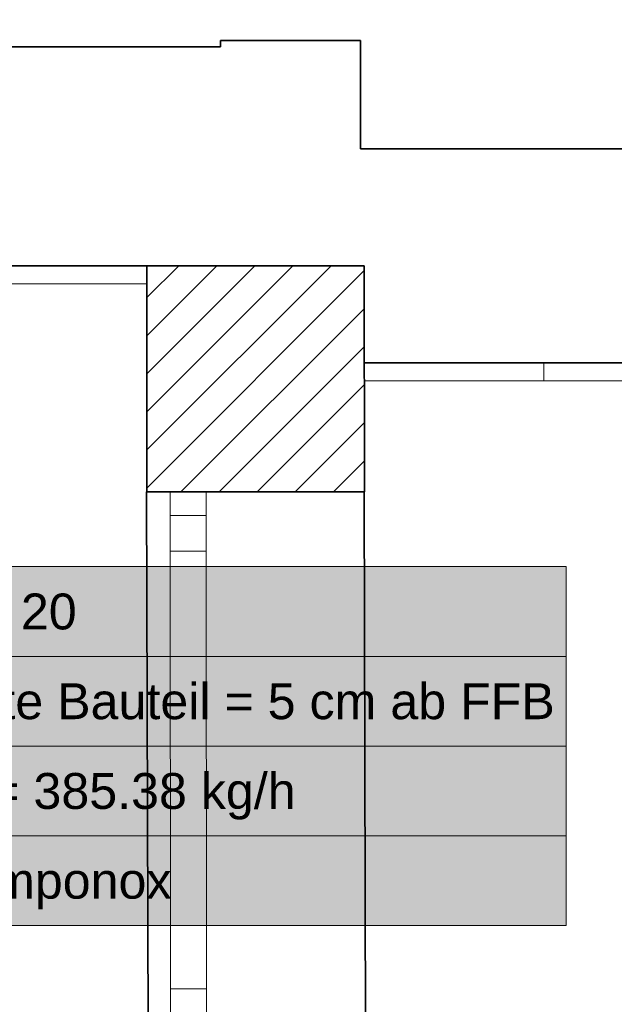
# Model space of a CAD drawing. Extents: x -297 to 573, y -46 to 548.
# Tile 169 of 188: x 162 to 195, y 411 to 466. Entities that reach past the tile are written whole.
import ezdxf
from ezdxf.lldxf.tags import DXFTag

# ---------------------------------------------------------------- set-up
doc = ezdxf.new("R2010")
doc.units = 0
doc.layers.get('0').update_dxf_attribs({"lineweight": 35})
for name, color, linetype, lineweight in [('5_EG-AUSBAU', 7, 'Continuous', 25), ('5_EG-BESTAND', 7, 'Continuous', 25), ('5_EG-NEU', 7, 'Continuous', 25), ('5_EG-SCHRAFF-FILL', 7, 'Continuous', 25), ('5_EG-STATIK', 7, 'Continuous', 25)]:
    doc.layers.add(name, color=color, linetype=linetype, lineweight=lineweight)
doc.layers.add('H_Ruecklauf_Beschriftung', color=5, linetype='Continuous', lineweight=18, true_color=0x0000ff)
doc.styles.get("Standard").update_dxf_attribs({"font": 'arial.ttf'})
tags = doc.linetypes.add('ALL_S16', pattern=[0.0005, 0, -0.0005]).pattern_tags.tags
tags[6:7] = [DXFTag(74, 4), DXFTag(75, 0), DXFTag(340, '0'), DXFTag(46, 1.0), DXFTag(50, 0.0), DXFTag(44, 0.0), DXFTag(45, 0.0)]
tags[4:5] = [DXFTag(74, 4), DXFTag(75, 0), DXFTag(340, '0'), DXFTag(46, 1.0), DXFTag(50, 0.0), DXFTag(44, 0.0), DXFTag(45, 0.0)]
tags = doc.linetypes.add('VERDECKT2_S2', pattern=[0.0027, 0.002, -0.0007]).pattern_tags.tags
tags[6:7] = [DXFTag(74, 4), DXFTag(75, 0), DXFTag(340, '0'), DXFTag(46, 1.0), DXFTag(50, 0.0), DXFTag(44, 0.0), DXFTag(45, 0.0)]
tags[4:5] = [DXFTag(74, 4), DXFTag(75, 0), DXFTag(340, '0'), DXFTag(46, 1.0), DXFTag(50, 0.0), DXFTag(44, 0.0), DXFTag(45, 0.0)]

# ---------------------------------------------------------------- blocks, each defined once
blk = doc.blocks.new('Referenz-A07ALD4Q1N', base_point=(-101.907, -12.836))
at = {"layer": '5_EG-AUSBAU', "color": 0, "lineweight": 13}
blk.add_line((191.434, 445.664), (214.341, 445.649), dxfattribs=at)
at = {"layer": '5_EG-BESTAND', "color": 0, "lineweight": 35}
for p, q in [((173.429, 464.276), (161.375, 464.276)), ((173.835, 464.62), (173.429, 464.62)), ((173.429, 464.62), (173.429, 464.276)), ((181.223, 464.617), (173.835, 464.617)), ((181.223, 458.593), (181.223, 464.617)), ((211.37, 458.593), (181.223, 458.593)), ((159.315, 452.07), (169.301, 452.07)), ((181.434, 446.67), (212.818, 446.67))]:
    blk.add_line(p, q, dxfattribs=at)
at = {"layer": '5_EG-NEU', "color": 0, "lineweight": 13}
for p, q in [((159.326, 451.07), (169.301, 451.07)), ((191.434, 445.664), (191.434, 446.67)), ((181.435, 445.664), (191.434, 445.664)), ((170.631, 439.47), (170.631, 438.921)), ((172.631, 439.47), (172.631, 438.921)), ((170.631, 438.166), (172.631, 438.166)), ((170.63, 436.166), (172.63, 436.166)), ((170.629, 411.795), (172.629, 411.795))]:
    blk.add_line(p, q, dxfattribs=at)
at = {"layer": '5_EG-NEU', "color": 0, "linetype": 'VERDECKT2_S2', "lineweight": 13, "ltscale": 0.13}
for p, q in [((170.652, 338.898), (170.631, 439.47)), ((172.652, 338.898), (172.631, 439.47))]:
    blk.add_line(p, q, dxfattribs=at)
at = {"layer": '5_EG-SCHRAFF-FILL', "color": 0, "lineweight": 13}
for p, q in [((169.341, 443.95), (177.461, 452.07)), ((169.341, 448.193), (173.218, 452.07)), ((169.341, 439.707), (181.435, 451.801)), ((173.346, 439.47), (181.435, 447.558)), ((177.589, 439.47), (181.435, 443.316))]:
    blk.add_line(p, q, dxfattribs=at)
at = {"layer": '5_EG-SCHRAFF-FILL', "color": 0, "linetype": 'VERDECKT2_S2', "lineweight": 13, "ltscale": 0.13}
for p, q in [((169.341, 441.829), (179.582, 452.07)), ((169.341, 446.071), (175.339, 452.07)), ((169.341, 450.314), (171.097, 452.07)), ((171.225, 439.47), (181.435, 449.68)), ((175.467, 439.47), (181.435, 445.437)), ((179.71, 439.47), (181.435, 441.195))]:
    blk.add_line(p, q, dxfattribs=at)
at = {"layer": '5_EG-STATIK', "color": 0, "lineweight": 35}
for p, q in [((169.317, 452.07), (169.314, 439.47)), ((181.435, 452.07), (169.317, 452.07)), ((181.434, 452.07), (181.436, 439.47)), ((181.435, 439.47), (169.317, 439.47))]:
    blk.add_line(p, q, dxfattribs=at)
at = {"layer": '5_EG-STATIK', "color": 0, "linetype": 'ALL_S16', "lineweight": 35, "ltscale": 0.35}
for p, q in [((169.298, 439.47), (169.615, 336.606)), ((181.421, 439.47), (181.697, 336.65))]:
    blk.add_line(p, q, dxfattribs=at)
blk = doc.blocks.new('Bauteilbeschriftung-A07ALD5Q1N', base_point=(179.916, 442.435))
at = {"color": 0, "lineweight": -2}
for p, q in [((179.916, 491.993), (215.77, 491.993)), ((179.916, 471.993), (179.916, 491.993)), ((215.77, 491.993), (215.77, 471.993)), ((179.916, 486.993), (215.77, 486.993)), ((179.916, 481.993), (215.77, 481.993)), ((179.916, 476.993), (215.77, 476.993)), ((215.77, 471.993), (179.916, 471.993))]:
    blk.add_line(p, q, dxfattribs=at)
at = {"color": 0, "linetype": 'ByBlock', "lineweight": -2, "ltscale": 0.18}
blk.add_line((215.77, 471.993), (215.77, 442.435), dxfattribs=at)
at = {"color": 7, "linetype": 'ByBlock', "lineweight": -2, "ltscale": 0.18, "true_color": 0xffffff}
for points in [[(179.916, 471.993), (215.77, 471.993), (179.916, 491.993)], [(215.77, 471.993), (179.916, 491.993), (215.77, 491.993)]]:
    blk.add_solid(points, dxfattribs=at)
at = {"color": 0, "linetype": 'ByBlock', "lineweight": -2, "ltscale": 0.18, "char_height": 2, "attachment_point": 1}
for s, insert in [('{\\fArial;DN 12}', (180.583, 490.493)), ('{\\fArial;Mitte Bauteil = 5 cm ab FFB}', (180.583, 485.493)), ('{\\fArial;ṁ = 78.53 kg/h}', (180.583, 480.493)), ('{\\fArial;Temponox }', (180.583, 475.493))]:
    blk.add_mtext(s, dxfattribs=dict(at, insert=insert))
blk = doc.blocks.new('Bauteilbeschriftung-A07ALD6G1N', base_point=(156.832, 415.312))
at = {"color": 0, "linetype": 'ByBlock', "lineweight": -2, "ltscale": 0.18}
blk.add_line((156.832, 435.312), (156.832, 447.733), dxfattribs=at)
at = {"color": 0, "lineweight": -2}
for p, q in [((156.832, 435.312), (192.685, 435.312)), ((156.832, 415.312), (156.832, 435.312)), ((192.685, 435.312), (192.685, 415.312)), ((156.832, 430.312), (192.685, 430.312)), ((156.832, 425.312), (192.685, 425.312)), ((156.832, 420.312), (192.685, 420.312)), ((192.685, 415.312), (156.832, 415.312))]:
    blk.add_line(p, q, dxfattribs=at)
at = {"color": 7, "linetype": 'ByBlock', "lineweight": -2, "ltscale": 0.18, "true_color": 0xffffff}
for points in [[(156.832, 415.312), (192.685, 415.312), (156.832, 435.312)], [(192.685, 415.312), (156.832, 435.312), (192.685, 435.312)]]:
    blk.add_solid(points, dxfattribs=at)
at = {"color": 0, "linetype": 'ByBlock', "lineweight": -2, "ltscale": 0.18, "char_height": 2, "attachment_point": 1}
for s, insert in [('{\\fArial;DN 20}', (157.498, 433.812)), ('{\\fArial;Mitte Bauteil = 5 cm ab FFB}', (157.498, 428.812)), ('{\\fArial;ṁ = 385.38 kg/h}', (157.498, 423.812)), ('{\\fArial;Temponox }', (157.498, 418.812))]:
    blk.add_mtext(s, dxfattribs=dict(at, insert=insert))

msp = doc.modelspace()

# ---------------------------------------------------------------- block references
at = {"color": 251, "lineweight": 25, "ltscale": 0.25, "true_color": 0x585858}
msp.add_blockref('Referenz-A07ALD4Q1N', (-101.907, -12.836), dxfattribs=at)
at = {"layer": 'H_Ruecklauf_Beschriftung', "ltscale": 0.18}
for name, p in [('Bauteilbeschriftung-A07ALD5Q1N', (179.916, 442.435)), ('Bauteilbeschriftung-A07ALD6G1N', (156.832, 415.312))]:
    msp.add_blockref(name, p, dxfattribs=at)

doc.saveas('drawing.dxf')
